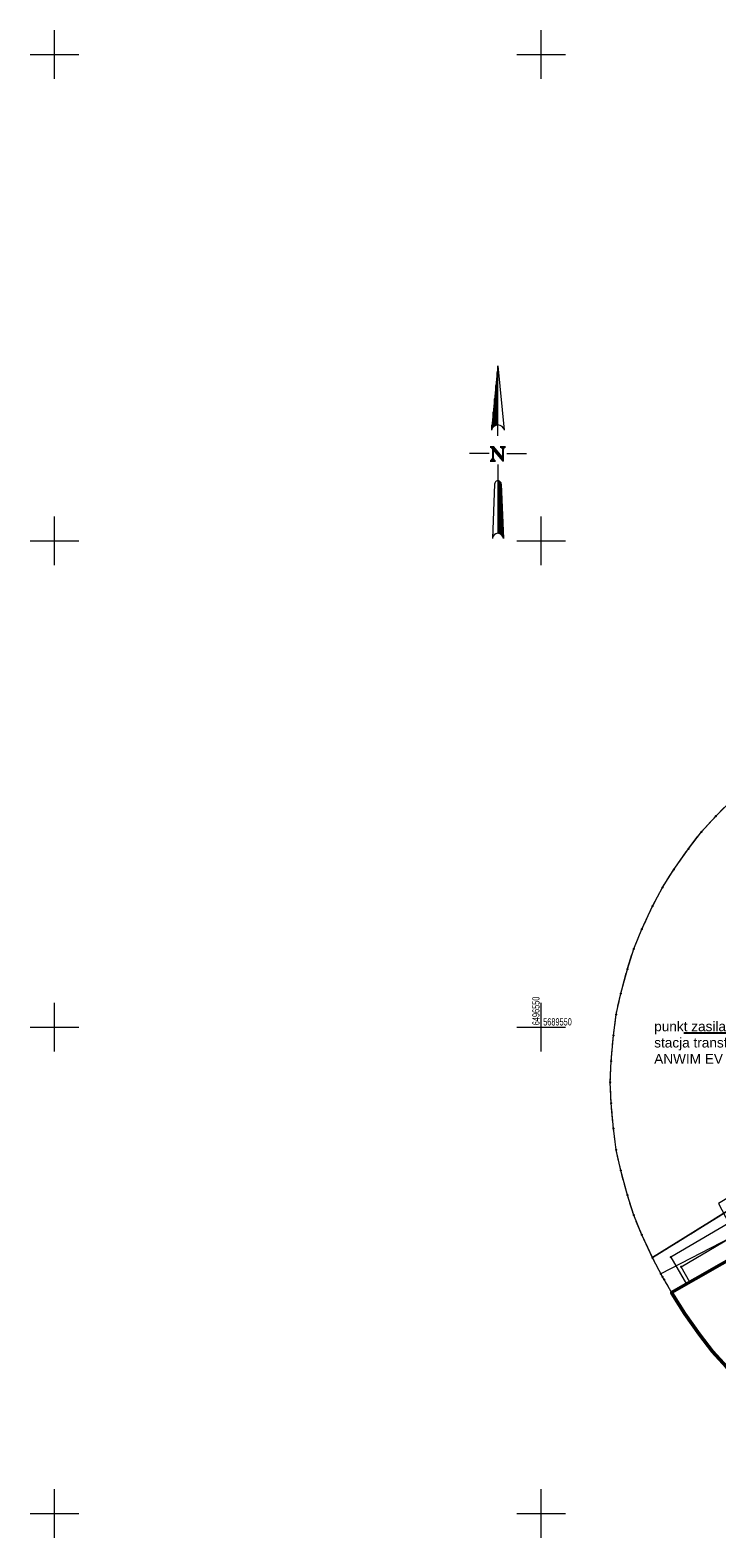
# Model space of a CAD drawing. Header units: millimetres. Extents: x 1588 to 2989, y 391 to 546.
# Tile 1 of 13: x 1588 to 1659, y 391 to 546. Entities that reach past the tile are written whole.
import ezdxf
from ezdxf import colors
from ezdxf.entities.mleader import LeaderData, LeaderLine
from ezdxf.enums import TextEntityAlignment as Align
from ezdxf.math import Vec2, Vec3

# ---------------------------------------------------------------- set-up
doc = ezdxf.new("R2010")
doc.units = ezdxf.units.MM
for name, pattern in [('L_0_02', [0]), ('L_0_03', [1, 0.5, -0.5]), ('L_0_06', [2, 1.5, -0.5])]:
    doc.linetypes.add(name, pattern=pattern)
doc.layers.add('_Energa Invest-opisy', color=7, linetype='Continuous', lineweight=50, transparency=0.65)
for name, color, linetype, lineweight in [('EGB_DzialkaEwidencyjna', 7, 'L_0_02', 18), ('EGB_KonturKlasyfikacyjny', 82, 'L_0_06', 18), ('EGB_KonturUzytkuGruntowego', 96, 'L_0_03', 18), ('GES_PrzewodElektroenergetyczny', 1, 'Continuous', 18), ('GES_PrzewodTelekomunikacyjny', 30, 'Continuous', 18), ('OT_BudynekNiewykazanyWEGIB', 7, 'Continuous', 18), ('siatka', 7, 'Continuous', 70)]:
    doc.layers.add(name, color=color, linetype=linetype, lineweight=lineweight)
doc.styles.get("Standard").update_dxf_attribs({"font": 'arial.ttf'})

# ---------------------------------------------------------------- blocks, each defined once
blk = doc.blocks.new('L_0_02_1')
at = {"color": 0}
blk.add_point((0, 0), dxfattribs=at)
blk = doc.blocks.new('L_0_02_2')
at = {"color": 0}
blk.add_point((0, 0), dxfattribs=at)
blk = doc.blocks.new('K1_98_500_STRZPN')
at = {"color": 0, "linetype": 'Continuous', "lineweight": 18}
for p, q in [((0, 59.25), (-2.21, 37.2)), ((-0.23, 38.99), (-0.23, 57)), ((0, 59.25), (2.2, 37.2)), ((0, 35.25), (0, 59.25)), ((-0.68, 38.9), (-0.68, 52.5)), ((-0.45, 54.75), (-0.45, 38.96)), ((-1.13, 38.7), (-1.13, 48)), ((-0.9, 50.25), (-0.9, 38.81)), ((-1.58, 38.36), (-1.58, 43.5)), ((-1.35, 45.75), (-1.35, 38.55)), ((-2.03, 37.73), (-2.03, 39)), ((-1.8, 41.25), (-1.8, 38.1)), ((-3, 29.25), (-9.75, 29.25)), ((3, 29.25), (9.75, 29.25)), ((0, 25.5), (0, 1.88)), ((-1.13, 18.75), (-1.87, 0.15)), ((0.07, 19.88), (0.07, 1.88)), ((0.3, 1.85), (0.3, 19.84)), ((0.52, 19.75), (0.52, 1.8)), ((0.75, 1.72), (0.75, 19.59)), ((0.97, 19.31), (0.97, 1.61)), ((1.12, 18.75), (1.87, 0.15)), ((1.2, 1.44), (1.2, 16.88)), ((1.42, 11.25), (1.42, 1.21)), ((1.65, 0.89), (1.65, 5.62))]:
    blk.add_line(p, q, dxfattribs=at)
at = {"color": 0, "linetype": 'Continuous', "lineweight": 25, "flags": 128}
for points in [[(-2.64, 31.53), (-1.56, 31.53), (1.79, 27.5)], [(-2.3, 31.53), (1.79, 26.68), (1.79, 30.71), (2.3, 31.53)], [(-1.9, 31.53), (1.79, 27.12)], [(-1.73, 31.53), (1.79, 27.37)], [(0.77, 31.53), (2.64, 31.53)], [(1.28, 31.53), (1.79, 30.71), (2.01, 31.53)], [(1.79, 30.71), (2.13, 31.53)], [(-2.64, 26.68), (-0.77, 26.68)], [(-1.79, 30.9), (-1.79, 27.5), (-2.3, 26.68)], [(-1.79, 27.5), (-1.56, 26.68)], [(-1.45, 26.68), (-1.79, 27.5), (-1.33, 26.68)]]:
    blk.add_lwpolyline(points, dxfattribs=at)
at = {"color": 0, "linetype": 'Continuous', "lineweight": 18}
for centre, radius, start, end in [((0, 36.75), 2.25, 11.4096, 168.5653), ((0, 18.75), 1.12, 0, 180.0003), ((0, 0), 1.88, 4.5883, 175.4116)]:
    blk.add_arc(centre, radius, start, end, dxfattribs=at)

msp = doc.modelspace()

# ---------------------------------------------------------------- linework, layer by layer
at = {"linetype": 'Continuous', "lineweight": 18, "flags": 128}
msp.add_lwpolyline([(1659.723, 408.536), (1658.25, 410.144), (1656.922, 411.874), (1655.422, 414.016), (1654.25, 415.855), (1653.278, 417.552), (1653.11, 417.815), (1652.103, 419.75), (1650.998, 422.12), (1650.164, 424.135), (1649.508, 426.215), (1648.831, 428.74), (1648.359, 430.87), (1648.072, 433.057), (1647.846, 435.676), (1647.753, 437.83), (1647.846, 439.985), (1648.072, 442.604), (1648.359, 444.791), (1648.831, 446.921), (1649.508, 449.446), (1650.164, 451.526), (1650.998, 453.541), (1652.103, 455.911), (1653.11, 457.845), (1654.282, 459.685), (1655.782, 461.827), (1657.11, 463.557), (1658.583, 465.165), (1660.432, 467.014)], dxfattribs=at)
for p in [(1658.583, 465.165), (1657.11, 463.557), (1655.782, 461.827), (1654.282, 459.685), (1653.11, 457.845), (1652.103, 455.911), (1650.998, 453.541), (1650.164, 451.526), (1649.508, 449.446), (1648.831, 446.921), (1648.359, 444.791), (1648.072, 442.604), (1647.846, 439.985), (1647.753, 437.83), (1647.753, 437.83), (1647.846, 435.676), (1648.072, 433.057), (1648.359, 430.87), (1648.831, 428.74), (1649.508, 426.215), (1650.164, 424.135), (1650.998, 422.12), (1652.087, 419.786), (1652.103, 419.75), (1653.983, 419.84), (1655.046, 418.831), (1652.952, 418.12), (1653.11, 417.815), (1653.278, 417.552), (1655.59, 417.069), (1655.937, 417.267), (1654.056, 416.195), (1654.25, 415.855), (1655.422, 414.016), (1656.922, 411.874), (1658.25, 410.144)]:
    msp.add_point(p)
at = {"layer": 'EGB_DzialkaEwidencyjna', "linetype": 'Continuous', "lineweight": 18}
for p, q in [((1658.583, 465.165), (1660.432, 467.014)), ((1657.11, 463.557), (1658.583, 465.165)), ((1655.782, 461.827), (1657.11, 463.557)), ((1654.282, 459.685), (1655.782, 461.827)), ((1653.11, 457.845), (1654.282, 459.685)), ((1652.103, 455.911), (1653.11, 457.845)), ((1650.998, 453.541), (1652.103, 455.911)), ((1650.164, 451.526), (1650.998, 453.541)), ((1649.508, 449.446), (1650.164, 451.526)), ((1648.831, 446.921), (1649.508, 449.446)), ((1648.359, 444.791), (1648.831, 446.921)), ((1648.072, 442.604), (1648.359, 444.791)), ((1647.846, 439.985), (1648.072, 442.604)), ((1647.753, 437.83), (1647.846, 439.985)), ((1647.846, 435.676), (1647.753, 437.83)), ((1648.072, 433.057), (1647.846, 435.676)), ((1648.359, 430.87), (1648.072, 433.057)), ((1648.831, 428.74), (1648.359, 430.87)), ((1649.508, 426.215), (1648.831, 428.74)), ((1666.824, 428.94), (1652.087, 419.786)), ((1652.087, 419.786), (1666.824, 428.94)), ((1650.164, 424.135), (1649.508, 426.215)), ((1650.998, 422.12), (1650.164, 424.135)), ((1652.087, 419.786), (1650.998, 422.12)), ((1652.103, 419.75), (1652.087, 419.786)), ((1653.11, 417.815), (1652.103, 419.75)), ((1653.278, 417.552), (1653.11, 417.815)), ((1654.25, 415.855), (1653.278, 417.552)), ((1655.422, 414.016), (1654.25, 415.855)), ((1656.922, 411.874), (1655.422, 414.016)), ((1658.25, 410.144), (1656.922, 411.874)), ((1659.723, 408.536), (1658.25, 410.144))]:
    msp.add_line(p, q, dxfattribs=at)
at = {"layer": 'EGB_KonturKlasyfikacyjny', "color": 82, "linetype": 'L_0_06', "lineweight": 18, "flags": 128}
msp.add_lwpolyline([(1650.998, 422.12), (1650.164, 424.135), (1649.508, 426.215), (1648.831, 428.74), (1648.359, 430.87), (1648.072, 433.057), (1647.846, 435.676), (1647.753, 437.83), (1647.846, 439.985), (1648.072, 442.604), (1648.359, 444.791), (1648.831, 446.921), (1649.508, 449.446), (1650.164, 451.526), (1650.998, 453.541), (1652.103, 455.911), (1653.11, 457.845), (1654.282, 459.685), (1655.782, 461.827), (1657.11, 463.557), (1658.583, 465.165), (1660.432, 467.014), (1662.04, 468.487), (1663.77, 469.815), (1665.912, 471.315), (1667.751, 472.487), (1668.798, 473.031), (1669.222, 473.26), (1669.331, 473.309), (1669.531, 473.413), (1669.898, 473.61), (1673.988, 475.65), (1674.663, 475.94), (1675.276, 476.247), (1676.841, 476.92), (1678.161, 477.443), (1680.241, 478.099), (1681.129, 478.337), (1692.889, 484.891), (1693.202, 485.352), (1709.961, 455.735), (1666.824, 428.94), (1652.087, 419.786)], close=True, dxfattribs=at)
at = {"layer": 'EGB_KonturUzytkuGruntowego', "color": 96, "linetype": 'L_0_03', "lineweight": 18, "flags": 128}
for points in [[(1650.998, 422.12), (1650.164, 424.135), (1649.508, 426.215), (1648.831, 428.74), (1648.359, 430.87), (1648.072, 433.057), (1647.846, 435.676), (1647.753, 437.83), (1647.846, 439.985), (1648.072, 442.604), (1648.359, 444.791), (1648.831, 446.921), (1649.508, 449.446), (1650.164, 451.526), (1650.998, 453.541), (1652.103, 455.911), (1653.11, 457.845), (1654.282, 459.685), (1655.782, 461.827), (1657.11, 463.557), (1658.583, 465.165), (1660.432, 467.014), (1662.04, 468.487), (1663.77, 469.815), (1665.912, 471.315), (1667.751, 472.487), (1668.798, 473.031), (1669.222, 473.26), (1669.331, 473.309), (1669.531, 473.413), (1669.898, 473.61), (1673.988, 475.65), (1674.663, 475.94), (1675.276, 476.247), (1676.841, 476.92), (1678.161, 477.443), (1680.241, 478.099), (1681.129, 478.337), (1692.889, 484.891), (1693.202, 485.352), (1709.961, 455.735), (1666.824, 428.94), (1652.087, 419.786)], [(1688.891, 395.855), (1686.712, 395.951), (1684.108, 396.179), (1681.945, 396.463), (1679.816, 396.935), (1677.291, 397.612), (1675.211, 398.268), (1673.196, 399.102), (1670.826, 400.207), (1668.891, 401.214), (1667.052, 402.386), (1664.91, 403.886), (1663.18, 405.214), (1661.572, 406.687), (1659.723, 408.536), (1658.25, 410.144), (1656.922, 411.874), (1655.422, 414.016), (1654.25, 415.855), (1653.278, 417.552), (1653.11, 417.815), (1652.103, 419.75), (1652.087, 419.786), (1666.824, 428.94), (1667.087, 428.516), (1685.42, 402.628), (1689.121, 397.401), (1690.175, 395.912)]]:
    msp.add_lwpolyline(points, close=True, dxfattribs=at)
at = {"layer": 'GES_PrzewodElektroenergetyczny', "color": 1, "linetype": 'Continuous', "lineweight": 18, "flags": 128}
for points in [[(1727.481, 456.905), (1724.661, 461.505), (1694.101, 442.845), (1691.621, 440.915), (1680.111, 434.195), (1674.831, 431.715), (1663.581, 425.255), (1663.231, 423.425), (1652.952, 418.12)], [(1655.937, 417.267), (1655.046, 418.831), (1678.301, 432.595), (1683.751, 423.325)]]:
    msp.add_lwpolyline(points, dxfattribs=at)
at = {"layer": 'GES_PrzewodTelekomunikacyjny', "color": 30, "linetype": 'Continuous', "lineweight": 18, "flags": 128}
msp.add_lwpolyline([(1759.704, 485.581), (1726.935, 465.826), (1685.887, 441.666), (1658.885, 425.352), (1659.948, 423.332), (1653.983, 419.84), (1655.59, 417.069)], dxfattribs=at)
at = {"layer": 'OT_BudynekNiewykazanyWEGIB', "color": 7, "linetype": 'Continuous', "lineweight": 50, "flags": 128}
msp.add_lwpolyline([(1663.18, 405.214), (1661.572, 406.687), (1659.723, 408.536), (1658.25, 410.144), (1656.922, 411.874), (1655.422, 414.016), (1654.25, 415.855), (1654.056, 416.195), (1661.671, 420.535), (1669.273, 407.2), (1664.292, 404.361)], close=True, dxfattribs=at)
at = {"layer": 'siatka', "color": 7, "linetype": 'Continuous', "lineweight": 13, "flags": 128}
for points in [[(1590.661, 540.975), (1590.661, 545.975)], [(1640.661, 540.975), (1640.661, 545.975)], [(1588.161, 543.475), (1593.161, 543.475)], [(1638.161, 543.475), (1643.161, 543.475)], [(1590.661, 490.975), (1590.661, 495.975)], [(1640.661, 490.975), (1640.661, 495.975)], [(1588.161, 493.475), (1593.161, 493.475)], [(1638.161, 493.475), (1643.161, 493.475)], [(1590.661, 440.975), (1590.661, 445.975)], [(1640.661, 440.975), (1640.661, 445.975)], [(1588.161, 443.475), (1593.161, 443.475)], [(1638.161, 443.475), (1643.161, 443.475)], [(1590.661, 390.975), (1590.661, 395.975)], [(1640.661, 390.975), (1640.661, 395.975)], [(1588.161, 393.475), (1593.161, 393.475)], [(1638.161, 393.475), (1643.161, 393.475)]]:
    msp.add_lwpolyline(points, dxfattribs=at)

# ---------------------------------------------------------------- block references
at = {"lineweight": 0, "xscale": 0.3, "yscale": 0.3, "zscale": 0.3}
msp.add_blockref('K1_98_500_STRZPN', (1636.209, 493.685), dxfattribs=at)
at = {"layer": 'EGB_DzialkaEwidencyjna', "color": 7, "linetype": 'Continuous'}
for name, p, xscale, yscale, zscale, rotation in [('L_0_02_2', (1658.583, 465.165), 0.4999999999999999, 0.4999999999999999, 0.4999999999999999, 227.5), ('L_0_02_1', (1658.583, 465.165), 0.5, 0.5, 0.5, 45), ('L_0_02_2', (1657.11, 463.557), 0.5, 0.5, 0.5, 232.5), ('L_0_02_1', (1657.11, 463.557), 0.5, 0.5, 0.5, 47.5), ('L_0_02_2', (1655.782, 461.827), 0.5, 0.5, 0.5, 234.9999999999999), ('L_0_02_1', (1655.782, 461.827), 0.5, 0.5, 0.5, 52.5), ('L_0_02_2', (1654.282, 459.685), 0.5, 0.5, 0.5, 237.5), ('L_0_02_1', (1654.282, 459.685), 0.4999999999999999, 0.4999999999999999, 0.4999999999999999, 55), ('L_0_02_2', (1653.11, 457.845), 0.5, 0.5, 0.5, 242.5), ('L_0_02_1', (1653.11, 457.845), 0.4999999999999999, 0.4999999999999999, 0.4999999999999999, 57.49999999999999), ('L_0_02_2', (1652.103, 455.911), 0.5, 0.5, 0.5, 244.9999999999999), ('L_0_02_1', (1652.103, 455.911), 0.5, 0.5, 0.5, 62.49999999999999), ('L_0_02_2', (1650.998, 453.541), 0.5, 0.5, 0.5, 247.5), ('L_0_02_1', (1650.998, 453.541), 0.5, 0.5, 0.5, 65), ('L_0_02_2', (1650.164, 451.526), 0.5, 0.5, 0.5, 252.5), ('L_0_02_1', (1650.164, 451.526), 0.5, 0.5, 0.5, 67.5), ('L_0_02_2', (1649.508, 449.446), 0.5, 0.5, 0.5, 255), ('L_0_02_1', (1649.508, 449.446), 0.4999999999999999, 0.4999999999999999, 0.4999999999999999, 72.5), ('L_0_02_2', (1648.831, 446.921), 0.5, 0.5, 0.5, 257.5), ('L_0_02_1', (1648.831, 446.921), 0.5, 0.5, 0.5, 75.00000000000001), ('L_0_02_2', (1648.359, 444.791), 0.5, 0.5, 0.5, 262.53), ('L_0_02_1', (1648.359, 444.791), 0.5, 0.5, 0.5, 77.5), ('L_0_02_2', (1648.072, 442.604), 0.4999999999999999, 0.4999999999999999, 0.4999999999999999, 265.06), ('L_0_02_1', (1648.072, 442.604), 0.5, 0.5, 0.5, 82.53), ('L_0_02_2', (1647.846, 439.985), 0.4999999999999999, 0.4999999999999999, 0.4999999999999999, 267.53), ('L_0_02_1', (1647.846, 439.985), 0.4999999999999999, 0.4999999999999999, 0.4999999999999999, 85.05999999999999), ('L_0_02_2', (1647.753, 437.83), 0.5, 0.5, 0.5, 272.4700000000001), ('L_0_02_1', (1647.753, 437.83), 0.4999999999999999, 0.4999999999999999, 0.4999999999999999, 87.53), ('L_0_02_2', (1647.846, 435.676), 0.4999999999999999, 0.4999999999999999, 0.4999999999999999, 274.94), ('L_0_02_1', (1647.846, 435.676), 0.4999999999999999, 0.4999999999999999, 0.4999999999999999, 92.47), ('L_0_02_2', (1648.072, 433.057), 0.5, 0.5, 0.5, 277.47), ('L_0_02_1', (1648.072, 433.057), 0.5, 0.5, 0.5, 94.94), ('L_0_02_2', (1648.359, 430.87), 0.5, 0.5, 0.5, 282.5), ('L_0_02_1', (1648.359, 430.87), 0.5, 0.5, 0.5, 97.46999999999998), ('L_0_02_2', (1648.831, 428.74), 0.5, 0.5, 0.5, 285.0000000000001), ('L_0_02_1', (1648.831, 428.74), 0.5, 0.5, 0.5, 102.5), ('L_0_02_2', (1649.508, 426.215), 0.5, 0.5, 0.5, 287.5), ('L_0_02_1', (1649.508, 426.215), 0.5, 0.5, 0.5, 105), ('L_0_02_2', (1650.164, 424.135), 0.4999999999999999, 0.4999999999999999, 0.4999999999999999, 292.5000000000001), ('L_0_02_1', (1650.164, 424.135), 0.5, 0.5, 0.5, 107.5), ('L_0_02_1', (1650.998, 422.12), 0.5, 0.5, 0.5, 112.5), ('L_0_02_2', (1650.998, 422.12), 0.4999999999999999, 0.4999999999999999, 0.4999999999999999, 295), ('L_0_02_2', (1652.087, 419.786), 0.5, 0.5, 0.5, 31.85), ('L_0_02_1', (1652.087, 419.786), 0.5, 0.5, 0.5, 115), ('L_0_02_2', (1652.087, 419.786), 0.4999999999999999, 0.4999999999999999, 0.4999999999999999, 295), ('L_0_02_1', (1652.087, 419.786), 0.5, 0.5, 0.5, 31.85), ('L_0_02_2', (1652.103, 419.75), 0.5, 0.5, 0.5, 297.5), ('L_0_02_1', (1652.103, 419.75), 0.5, 0.5, 0.5, 115), ('L_0_02_2', (1653.11, 417.815), 0.5, 0.5, 0.5, 302.5), ('L_0_02_1', (1653.11, 417.815), 0.5, 0.5, 0.5, 117.5), ('L_0_02_2', (1653.278, 417.552), 0.5, 0.5, 0.5, 299.81), ('L_0_02_1', (1653.278, 417.552), 0.5, 0.5, 0.5, 122.5), ('L_0_02_2', (1654.25, 415.855), 0.5, 0.5, 0.5, 302.5), ('L_0_02_1', (1654.25, 415.855), 0.5, 0.5, 0.5, 119.81), ('L_0_02_2', (1655.422, 414.016), 0.4999999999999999, 0.4999999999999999, 0.4999999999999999, 305), ('L_0_02_1', (1655.422, 414.016), 0.5, 0.5, 0.5, 122.5), ('L_0_02_2', (1656.922, 411.874), 0.4999999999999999, 0.4999999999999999, 0.4999999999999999, 307.5), ('L_0_02_1', (1656.922, 411.874), 0.5, 0.5, 0.5, 125), ('L_0_02_2', (1658.25, 410.144), 0.5, 0.5, 0.5, 312.5), ('L_0_02_1', (1658.25, 410.144), 0.5, 0.5, 0.5, 127.5)]:
    msp.add_blockref(name, p, dxfattribs=dict(at, xscale=xscale, yscale=yscale, zscale=zscale, rotation=rotation))

# ---------------------------------------------------------------- texts
at = {"layer": 'EGB_DzialkaEwidencyjna', "color": 7, "lineweight": 15, "width": 0.66}
for s, rotation, p in [('6496550', -270, (1640.711, 443.675)), ('5689550', -360, (1640.861, 443.425))]:
    msp.add_text(s, height=0.75, rotation=rotation, dxfattribs=at).set_placement(p, align=Align.BOTTOM_LEFT)

# ---------------------------------------------------------------- next in the draw order: leaders
at = {"layer": '_Energa Invest-opisy', "linetype": 'Continuous', "lineweight": 0}
ml = msp.add_multileader_mtext('Standard', dxfattribs=at)
ml.set_content('{\\C256;\\c0;punkt zasilania stacji ładowania:\\Pstacja transformatorowa\\PANWIM EV}', color=256)
ml.set_leader_properties()
ml.build(insert=Vec2(0, 0))
ml.multileader.update_dxf_attribs({"has_text_frame": 1, "text_right_attachment_type": 6, "dogleg_length": 6.199, "arrow_head_size": 0.5, "scale": 0.5})
ctx = ml.context
ctx.base_point, ctx.scale, ctx.char_height, ctx.arrow_head_size, ctx.landing_gap_size, ctx.plane_origin, ctx.plane_x_axis, ctx.plane_y_axis = Vec3(1657.413, 443.555), 0.5, 1, 0.5, 0.09, Vec3(1631.465, 357.972), Vec3(1, 0.0000491), Vec3(-0.0000491, 1)
ctx.right_attachment = 6
notes = []
notes.append((ctx, [(1, (1, 1, 0), (1680.358, 442.857), (-1, -0.0000491), 3.099, [(2, [(1690.601, 436.958)], 0, [])])]))
ctx.mtext.insert, ctx.mtext.text_direction, ctx.mtext.rotation, ctx.mtext.defined_height, ctx.mtext.flow_direction = Vec3(1652.264, 444.055), Vec3(1, 0.0000491), 0.0000491, 5.255, 5
ctx.mtext.has_bg_fill, ctx.mtext.bg_color, ctx.mtext.bg_scale_factor, ctx.mtext.bg_transparency, ctx.mtext.use_window_bg_color = 1, -1023410167, 1.5, 0, 1
for ctx, leaders in notes:
    for number, flags, end, landing, length, lines in leaders:
        leader = LeaderData()
        leader.index, (leader.has_last_leader_line, leader.has_dogleg_vector, leader.attachment_direction) = number, flags
        leader.last_leader_point, leader.dogleg_vector, leader.dogleg_length = Vec3(end), Vec3(landing), length
        for number, points, colour, breaks in lines:
            line = LeaderLine()
            line.index, line.vertices, line.color, line.breaks = number, Vec3.list(points), colors.encode_raw_color(colour), breaks
            leader.lines.append(line)
        ctx.leaders.append(leader)

doc.saveas('drawing.dxf')
